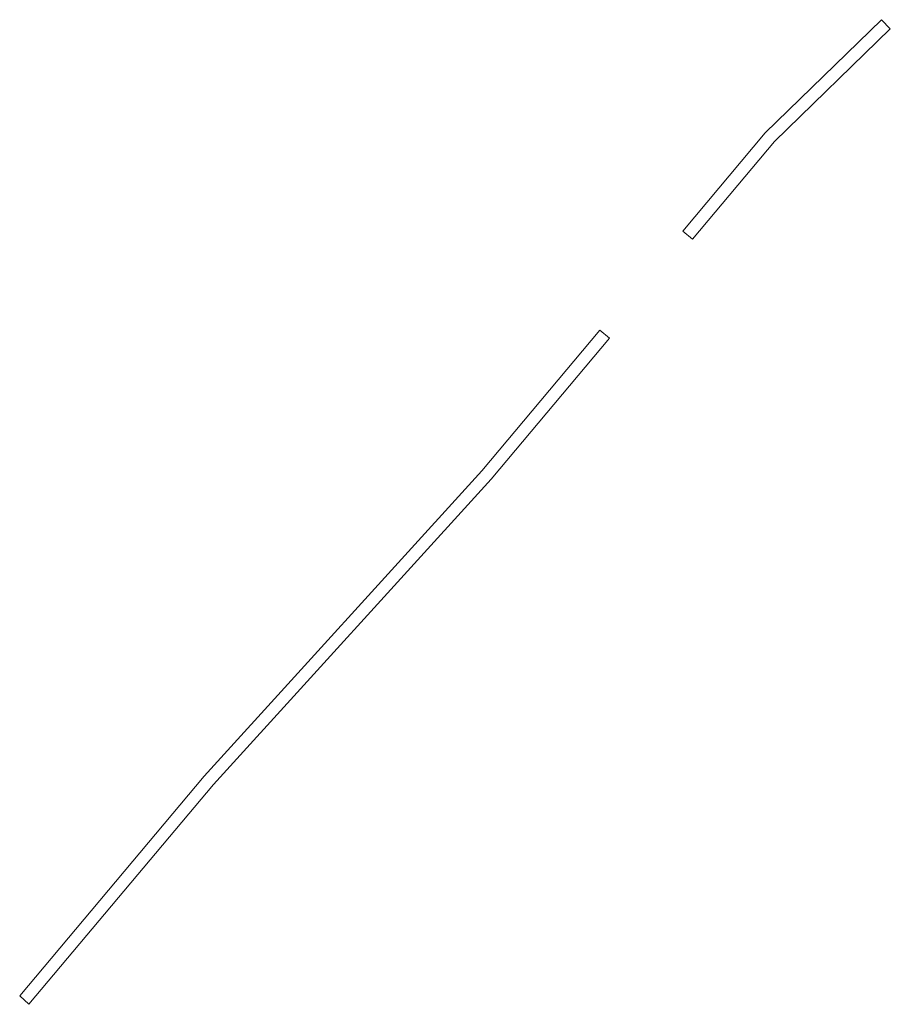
# Model space of a CAD drawing. Extents: x 212171 to 228808, y 571701 to 593093.
# Tile 81 of 97: x 221219 to 221253, y 588601 to 588640. Entities that reach past the tile are written whole.
import ezdxf

# ---------------------------------------------------------------- set-up
doc = ezdxf.new("R2010")
doc.units = 0
doc.layers.add('016 Alles planjaar 2023', color=72, linetype='Continuous', lineweight=20, true_color=0x1e90ff)

msp = doc.modelspace()

# ---------------------------------------------------------------- hatches: boundary and pattern name
at = {"layer": '016 Alles planjaar 2023', "true_color": 0x1e90ff}
h = msp.add_hatch(dxfattribs=at)
h.set_pattern_fill('DQ_CLEAR', color=72, style=0)
h.set_pattern_definition([])
h.paths.add_polyline_path([(221253.338, 588639.669), (221252.989, 588640.028), (221248.378, 588635.542), (221245.105, 588631.639), (221245.488, 588631.318), (221248.745, 588635.201), (221253.338, 588639.669)])
h = msp.add_hatch(dxfattribs=at)
h.set_pattern_fill('DQ_CLEAR', color=72, style=0)
h.set_pattern_definition([])
h.paths.add_polyline_path([(221219.152, 588600.963), (221226.479, 588609.68), (221237.501, 588621.794), (221242.197, 588627.393), (221241.814, 588627.715), (221237.124, 588622.123), (221226.102, 588610.009), (221218.786, 588601.304), (221219.152, 588600.963)])

# ---------------------------------------------------------------- linework, layer by layer
at = {"layer": '016 Alles planjaar 2023', "color": 14, "true_color": 0x004000}
for points in [[(221253.338, 588639.669), (221252.989, 588640.028), (221248.378, 588635.542), (221245.105, 588631.639), (221245.488, 588631.318), (221248.745, 588635.201), (221253.338, 588639.669)], [(221219.152, 588600.963), (221226.479, 588609.68), (221237.501, 588621.794), (221242.197, 588627.393), (221241.814, 588627.715), (221237.124, 588622.123), (221226.102, 588610.009), (221218.786, 588601.304), (221219.152, 588600.963)]]:
    msp.add_lwpolyline(points, close=True, dxfattribs=at)

doc.saveas('drawing.dxf')
